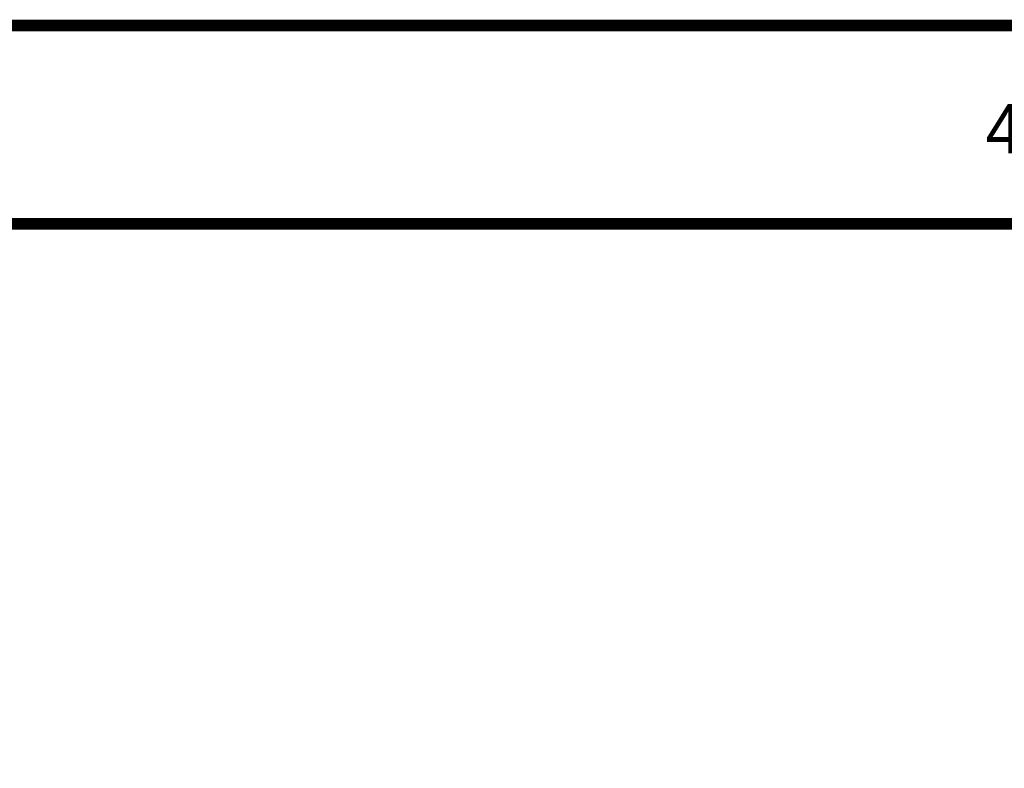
# Model space of a CAD drawing. Header units: inches. Extents: x 0 to 9.5, y -0.01 to 7.51.
# Tile 58 of 59: x 7.29 to 8.29, y 6.75 to 7.51. Entities that reach past the tile are written whole.
import ezdxf

# ---------------------------------------------------------------- set-up
doc = ezdxf.new("R2010")
doc.units = ezdxf.units.IN
doc.header["$MEASUREMENT"] = 0
doc.layers.add('Sheet', color=255, linetype='Continuous')

msp = doc.modelspace()

# ---------------------------------------------------------------- linework, layer by layer
at = {"layer": 'Sheet'}
for points in [[(0.00248, 7.5, 0.0118, 0.0118, 0), (9.49814, 7.5, 0.0118, 0.0118, 0), (9.49814, 0, 0.0118, 0.0118, 0), (0.00248, 0, 0.0118, 0.0118, 0), (0.00248, 7.5, 0.0118, 0.0118, 0)], [(0.00248, 7.5, 0.0039, 0.0039, 0), (0.00248, 0, 0.0039, 0.0039, 0), (9.49814, 0, 0.0039, 0.0039, 0), (9.49814, 7.5, 0.0039, 0.0039, 0), (0.00248, 7.5, 0.0039, 0.0039, 0), (0.00248, 7.5, 0.0039, 0.0039, 0)], [(0.20205, 7.29973, 0.0118, 0.0118, 0), (9.29857, 7.29973, 0.0118, 0.0118, 0), (9.29857, 0.19965, 0.0118, 0.0118, 0), (0.20205, 0.19965, 0.0118, 0.0118, 0), (0.20205, 7.29973, 0.0118, 0.0118, 0)], [(0.20205, 7.29973, 0.0039, 0.0039, 0), (0.20205, 0.19965, 0.0039, 0.0039, 0), (9.29857, 0.19965, 0.0039, 0.0039, 0), (9.29857, 7.29973, 0.0039, 0.0039, 0), (0.20205, 7.29973, 0.0039, 0.0039, 0), (0.20205, 7.29973, 0.0039, 0.0039, 0)]]:
    msp.add_lwpolyline(points, format="xyseb", close=True, dxfattribs=at)

# ---------------------------------------------------------------- texts
msp.add_text('4', height=0.0496, dxfattribs=at).set_placement((8.27035, 7.37103))

doc.saveas('drawing.dxf')
